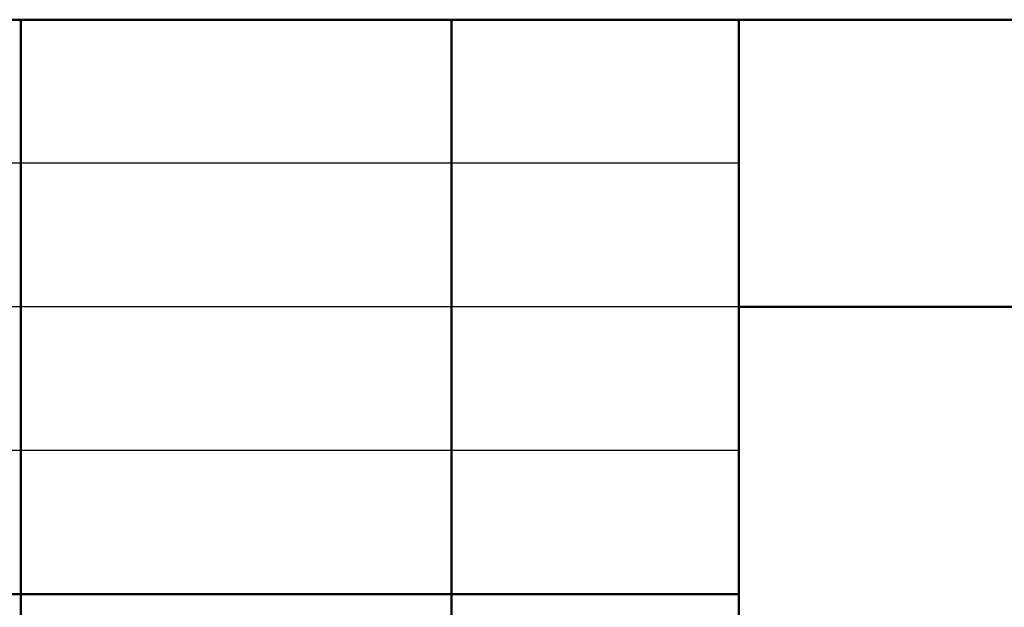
# Model space of a CAD drawing. Header units: millimetres. Extents: x 523431 to 527346, y -48565 to -47721.
# Tile 159 of 217: x 526177 to 526212, y -48525 to -48505. Entities that reach past the tile are written whole.
import ezdxf

# ---------------------------------------------------------------- set-up
doc = ezdxf.new("R2010")
doc.units = ezdxf.units.MM
doc.layers.add('LIN_Основная сплошная', color=50, linetype='Continuous', lineweight=50)

msp = doc.modelspace()

# ---------------------------------------------------------------- linework, layer by layer
for p, q in [((526202.29, -48509.746), (526137.29, -48509.746)), ((526202.29, -48514.746), (526137.29, -48514.746)), ((526202.29, -48519.746), (526137.29, -48519.746))]:
    msp.add_line(p, q)
at = {"layer": 'LIN_Основная сплошная', "color": 7}
for p, q in [((526137.29, -48504.746), (526322.29, -48504.746)), ((526177.29, -48504.746), (526177.29, -48559.746)), ((526192.29, -48504.746), (526192.29, -48559.746)), ((526202.29, -48504.746), (526202.29, -48559.746)), ((526202.29, -48514.746), (526322.29, -48514.746)), ((526202.29, -48524.746), (526137.29, -48524.746))]:
    msp.add_line(p, q, dxfattribs=at)

doc.saveas('drawing.dxf')
